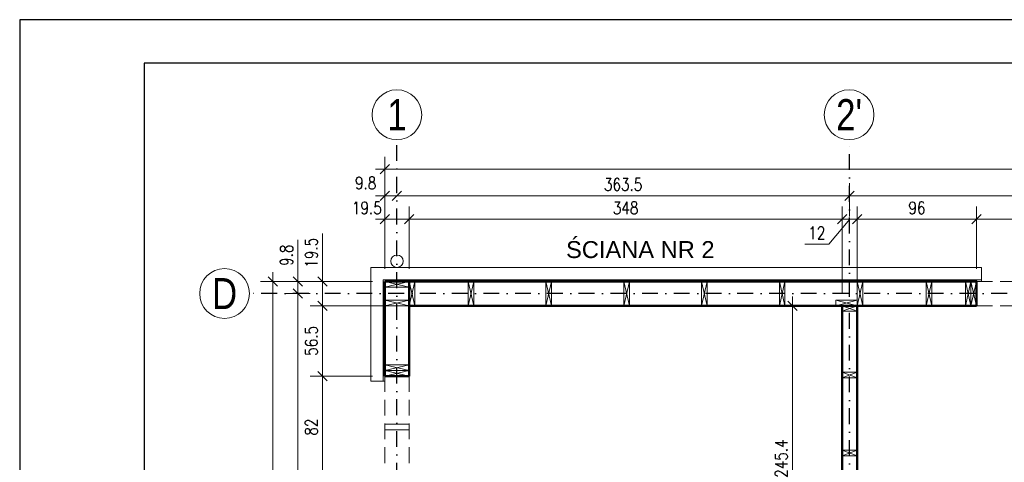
# Model space of a CAD drawing. Header units: inches. Extents: x 58893 to 70341, y -37691 to -31625.
# Tile 7 of 34: x 60195 to 60986, y -34133 to -33778. Entities that reach past the tile are written whole.
import ezdxf

# ---------------------------------------------------------------- set-up
doc = ezdxf.new("R2010")
doc.units = ezdxf.units.IN
doc.header["$MEASUREMENT"] = 0
doc.linetypes.add('DASHDOT', pattern=[25.4, 12.7, -6.35, 0, -6.35])
doc.linetypes.add('DASHED', pattern=[19.05, 12.7, -6.35])
doc.layers.add('_tabelka', color=4, linetype='Continuous')
for name, color, linetype, lineweight in [('Drewno', 2, 'Continuous', 20), ('Obrys', 4, 'Continuous', 20), ('Opisy', 4, 'Continuous', 20), ('Osie', 6, 'DASHDOT', 15), ('WYMIARY', 6, 'Continuous', 15), ('Ściany nośne', 5, 'Continuous', 50), ('Ściany ocieplenie', 9, 'Continuous', 9)]:
    doc.layers.add(name, color=color, linetype=linetype, lineweight=lineweight)
doc.styles.add('1. Simplex', font='simplex.shx', dxfattribs={"width": 0.8})
doc.styles.add('Arial', font='arial.ttf')
doc.dimstyles.new('1_50', dxfattribs={"dimscale": 50, "dimtxt": 0.2, "dimasz": 0.15, "dimexe": 0.2, "dimexo": 0.2, "dimgap": 0.08, "dimtad": 1, "dimdec": 1, "dimzin": 9, "dimdsep": 46, "dimtxsty": '1. Simplex', "dimblk": 'OBLIQUE', "dimcen": 0.15, "dimdle": 0.15, "dimclrd": 256, "dimclre": 256, "dimclrt": 4, "dimadec": 1, "dimazin": 0, "dimtfac": 1, "dimtdec": 0, "dimtmove": 1, "dimatfit": 3, "dimfxl": 1, "dimlwd": -1, "dimlwe": -1, "dimarcsym": 0})

# ---------------------------------------------------------------- blocks, each defined once
blk = doc.blocks.new('_Oblique')
at = {"color": 0, "linetype": 'ByBlock', "lineweight": -2}
blk.add_line((-0.5, -0.5), (0.5, 0.5), dxfattribs=at)
blk = doc.blocks.new('*D47')
at = {"layer": 'Defpoints', "color": 0, "transparency": 16777216}
for p in [(60507.86, -33938.01), (60488.36, -33988.01), (60507.86, -33988.01)]:
    blk.add_point(p, dxfattribs=at)
at = {"layer": 'WYMIARY', "transparency": 16777216}
for p, q in [((60488.36, -33978.01), (60488.36, -33928.01)), ((60507.86, -33978.01), (60507.86, -33928.01)), ((60480.86, -33938.01), (60515.36, -33938.01))]:
    blk.add_line(p, q, dxfattribs=at)
at = {"layer": 'WYMIARY', "transparency": 16777216, "xscale": 7.5, "yscale": 7.5, "zscale": 7.5, "rotation": 180}
blk.add_blockref('_Oblique', (60488.36, -33938.01), dxfattribs=at)
at = {"layer": 'WYMIARY', "transparency": 16777216, "xscale": 7.5, "yscale": 7.5, "zscale": 7.5}
blk.add_blockref('_Oblique', (60507.86, -33938.01), dxfattribs=at)
at = {"layer": 'WYMIARY', "color": 4, "transparency": 16777216, "insert": (60473.91, -33929.01), "char_height": 10, "attachment_point": 5, "style": '1. Simplex'}
blk.add_mtext('19.5', dxfattribs=at)
blk = doc.blocks.new('*D48')
at = {"layer": 'Defpoints', "color": 0, "transparency": 16777216}
for p in [(60855.86, -33938.01), (60507.86, -33988.01), (60855.86, -34007.51)]:
    blk.add_point(p, dxfattribs=at)
at = {"layer": 'WYMIARY', "transparency": 16777216}
for p, q in [((60507.86, -33978.01), (60507.86, -33928.01)), ((60855.86, -33997.51), (60855.86, -33928.01)), ((60500.36, -33938.01), (60863.36, -33938.01))]:
    blk.add_line(p, q, dxfattribs=at)
at = {"layer": 'WYMIARY', "transparency": 16777216, "xscale": 7.5, "yscale": 7.5, "zscale": 7.5, "rotation": 180}
blk.add_blockref('_Oblique', (60507.86, -33938.01), dxfattribs=at)
at = {"layer": 'WYMIARY', "transparency": 16777216, "xscale": 7.5, "yscale": 7.5, "zscale": 7.5}
blk.add_blockref('_Oblique', (60855.86, -33938.01), dxfattribs=at)
at = {"layer": 'WYMIARY', "color": 4, "transparency": 16777216, "insert": (60681.86, -33929.01), "char_height": 10, "attachment_point": 5, "style": '1. Simplex'}
blk.add_mtext('348', dxfattribs=at)
blk = doc.blocks.new('*D49')
at = {"layer": 'Defpoints', "color": 0, "transparency": 16777216}
for p in [(60488.36, -33898.01), (60488.36, -33988.01), (61665.96, -33988.01)]:
    blk.add_point(p, dxfattribs=at)
at = {"layer": 'WYMIARY', "transparency": 16777216}
for p, q in [((60488.36, -33978.01), (60488.36, -33888.01)), ((61665.96, -33978.01), (61665.96, -33888.01)), ((61673.46, -33898.01), (60480.86, -33898.01))]:
    blk.add_line(p, q, dxfattribs=at)
at = {"layer": 'WYMIARY', "transparency": 16777216, "xscale": 7.5, "yscale": 7.5, "zscale": 7.5, "rotation": 180}
blk.add_blockref('_Oblique', (60488.36, -33898.01), dxfattribs=at)
at = {"layer": 'WYMIARY', "transparency": 16777216, "xscale": 7.5, "yscale": 7.5, "zscale": 7.5}
blk.add_blockref('_Oblique', (61665.96, -33898.01), dxfattribs=at)
at = {"layer": 'WYMIARY', "color": 4, "transparency": 16777216, "insert": (61077.16, -33889.01), "char_height": 10, "attachment_point": 5, "style": '1. Simplex'}
blk.add_mtext('1177.6', dxfattribs=at)
blk = doc.blocks.new('*D50')
at = {"layer": 'Defpoints', "color": 0, "transparency": 16777216}
for p in [(60498.11, -33919.2), (60498.11, -33919.2), (60488.36, -33988.01)]:
    blk.add_point(p, dxfattribs=at)
at = {"layer": 'WYMIARY', "transparency": 16777216}
for p, q in [((60488.36, -33978.01), (60488.36, -33909.2)), ((60498.11, -33909.2), (60498.11, -33909.2)), ((60480.86, -33919.2), (60505.61, -33919.2))]:
    blk.add_line(p, q, dxfattribs=at)
at = {"layer": 'WYMIARY', "transparency": 16777216, "xscale": 7.5, "yscale": 7.5, "zscale": 7.5, "rotation": 180}
blk.add_blockref('_Oblique', (60488.36, -33919.2), dxfattribs=at)
at = {"layer": 'WYMIARY', "transparency": 16777216, "xscale": 7.5, "yscale": 7.5, "zscale": 7.5}
blk.add_blockref('_Oblique', (60498.11, -33919.2), dxfattribs=at)
at = {"layer": 'WYMIARY', "color": 4, "transparency": 16777216, "insert": (60472.96, -33909.01), "char_height": 10, "attachment_point": 5, "style": '1. Simplex'}
blk.add_mtext('9.8', dxfattribs=at)
blk = doc.blocks.new('*D51')
at = {"layer": 'Defpoints', "color": 0, "transparency": 16777216}
for p in [(60861.61, -33919.2), (60498.11, -33927.16), (60861.61, -33927.16)]:
    blk.add_point(p, dxfattribs=at)
at = {"layer": 'WYMIARY', "transparency": 16777216}
for p, q in [((60498.11, -33917.16), (60498.11, -33909.2)), ((60861.61, -33917.16), (60861.61, -33909.2)), ((60490.61, -33919.2), (60869.11, -33919.2))]:
    blk.add_line(p, q, dxfattribs=at)
at = {"layer": 'WYMIARY', "transparency": 16777216, "xscale": 7.5, "yscale": 7.5, "zscale": 7.5, "rotation": 180}
blk.add_blockref('_Oblique', (60498.11, -33919.2), dxfattribs=at)
at = {"layer": 'WYMIARY', "transparency": 16777216, "xscale": 7.5, "yscale": 7.5, "zscale": 7.5}
blk.add_blockref('_Oblique', (60861.61, -33919.2), dxfattribs=at)
at = {"layer": 'WYMIARY', "color": 4, "transparency": 16777216, "insert": (60679.86, -33910.2), "char_height": 10, "attachment_point": 5, "style": '1. Simplex'}
blk.add_mtext('363.5', dxfattribs=at)
blk = doc.blocks.new('*D52')
at = {"layer": 'Defpoints', "color": 0, "transparency": 16777216}
for p in [(60867.86, -33938.01), (60855.86, -34007.51), (60867.86, -34007.51)]:
    blk.add_point(p, dxfattribs=at)
at = {"layer": 'WYMIARY', "transparency": 16777216}
for p, q in [((60855.86, -33997.51), (60855.86, -33928.01)), ((60867.86, -33997.51), (60867.86, -33928.01)), ((60845.16, -33958.01), (60861.86, -33938.01)), ((60848.36, -33938.01), (60875.36, -33938.01)), ((60825.74, -33958.01), (60845.16, -33958.01))]:
    blk.add_line(p, q, dxfattribs=at)
at = {"layer": 'WYMIARY', "transparency": 16777216, "xscale": 7.5, "yscale": 7.5, "zscale": 7.5, "rotation": 180}
blk.add_blockref('_Oblique', (60855.86, -33938.01), dxfattribs=at)
at = {"layer": 'WYMIARY', "transparency": 16777216, "xscale": 7.5, "yscale": 7.5, "zscale": 7.5}
blk.add_blockref('_Oblique', (60867.86, -33938.01), dxfattribs=at)
at = {"layer": 'WYMIARY', "color": 4, "transparency": 16777216, "insert": (60835.45, -33949.01), "char_height": 10, "attachment_point": 5, "style": '1. Simplex'}
blk.add_mtext('12', dxfattribs=at)
blk = doc.blocks.new('*D53')
at = {"layer": 'Defpoints', "color": 0, "transparency": 16777216}
for p in [(60963.81, -33938.01), (60963.81, -33988.01), (60867.86, -34007.51)]:
    blk.add_point(p, dxfattribs=at)
at = {"layer": 'WYMIARY', "transparency": 16777216}
for p, q in [((60867.86, -33997.51), (60867.86, -33928.01)), ((60963.81, -33978.01), (60963.81, -33928.01)), ((60860.36, -33938.01), (60971.31, -33938.01))]:
    blk.add_line(p, q, dxfattribs=at)
at = {"layer": 'WYMIARY', "transparency": 16777216, "xscale": 7.5, "yscale": 7.5, "zscale": 7.5, "rotation": 180}
blk.add_blockref('_Oblique', (60867.86, -33938.01), dxfattribs=at)
at = {"layer": 'WYMIARY', "transparency": 16777216, "xscale": 7.5, "yscale": 7.5, "zscale": 7.5}
blk.add_blockref('_Oblique', (60963.81, -33938.01), dxfattribs=at)
at = {"layer": 'WYMIARY', "color": 4, "transparency": 16777216, "insert": (60915.84, -33929.01), "char_height": 10, "attachment_point": 5, "style": '1. Simplex'}
blk.add_mtext('96', dxfattribs=at)
blk = doc.blocks.new('*D54')
at = {"layer": 'Defpoints', "color": 0, "transparency": 16777216}
for p in [(61045.81, -33938.01), (60963.81, -33988.01), (61045.81, -33988.01)]:
    blk.add_point(p, dxfattribs=at)
at = {"layer": 'WYMIARY', "transparency": 16777216}
for p, q in [((60963.81, -33978.01), (60963.81, -33928.01)), ((61045.81, -33978.01), (61045.81, -33928.01)), ((60956.31, -33938.01), (61053.31, -33938.01))]:
    blk.add_line(p, q, dxfattribs=at)
at = {"layer": 'WYMIARY', "transparency": 16777216, "xscale": 7.5, "yscale": 7.5, "zscale": 7.5, "rotation": 180}
blk.add_blockref('_Oblique', (60963.81, -33938.01), dxfattribs=at)
at = {"layer": 'WYMIARY', "transparency": 16777216, "xscale": 7.5, "yscale": 7.5, "zscale": 7.5}
blk.add_blockref('_Oblique', (61045.81, -33938.01), dxfattribs=at)
at = {"layer": 'WYMIARY', "color": 4, "transparency": 16777216, "insert": (61004.81, -33929.01), "char_height": 10, "attachment_point": 5, "style": '1. Simplex'}
blk.add_mtext('82', dxfattribs=at)
blk = doc.blocks.new('*D62')
at = {"layer": 'Defpoints', "color": 0, "transparency": 16777216}
for p in [(61292.71, -33919.2), (60861.61, -33946), (61292.71, -33946)]:
    blk.add_point(p, dxfattribs=at)
at = {"layer": 'WYMIARY', "transparency": 16777216}
for p, q in [((60861.61, -33936), (60861.61, -33909.2)), ((61292.71, -33936), (61292.71, -33909.2)), ((60854.11, -33919.2), (61300.21, -33919.2))]:
    blk.add_line(p, q, dxfattribs=at)
at = {"layer": 'WYMIARY', "transparency": 16777216, "xscale": 7.5, "yscale": 7.5, "zscale": 7.5, "rotation": 180}
blk.add_blockref('_Oblique', (60861.61, -33919.2), dxfattribs=at)
at = {"layer": 'WYMIARY', "transparency": 16777216, "xscale": 7.5, "yscale": 7.5, "zscale": 7.5}
blk.add_blockref('_Oblique', (61292.71, -33919.2), dxfattribs=at)
at = {"layer": 'WYMIARY', "color": 4, "transparency": 16777216, "insert": (61077.16, -33910.2), "char_height": 10, "attachment_point": 5, "style": '1. Simplex'}
blk.add_mtext('431.1', dxfattribs=at)
blk = doc.blocks.new('*D65')
at = {"layer": 'Defpoints', "color": 0, "transparency": 16777216}
for p in [(60438.36, -33988.01), (60488.36, -33988.01), (60507.86, -34007.51)]:
    blk.add_point(p, dxfattribs=at)
at = {"layer": 'WYMIARY', "transparency": 16777216}
for p, q in [((60438.36, -33988.01), (60438.36, -33949.58)), ((60438.36, -34015.01), (60438.36, -33980.51)), ((60478.36, -33988.01), (60428.36, -33988.01)), ((60497.86, -34007.51), (60428.36, -34007.51))]:
    blk.add_line(p, q, dxfattribs=at)
at = {"layer": 'WYMIARY', "transparency": 16777216, "xscale": 7.5, "yscale": 7.5, "zscale": 7.5}
for p, rotation in [((60438.36, -33988.01), 90), ((60438.36, -34007.51), 270)]:
    blk.add_blockref('_Oblique', p, dxfattribs=dict(at, rotation=rotation))
at = {"layer": 'WYMIARY', "color": 4, "transparency": 16777216, "insert": (60429.36, -33965.01), "char_height": 10, "attachment_point": 5, "rotation": 90, "style": '1. Simplex'}
blk.add_mtext('19.5', dxfattribs=at)
blk = doc.blocks.new('*D66')
at = {"layer": 'Defpoints', "color": 0, "transparency": 16777216}
for p in [(60488.36, -33988.01), (60418.36, -33997.76), (60438.36, -33997.76)]:
    blk.add_point(p, dxfattribs=at)
at = {"layer": 'WYMIARY', "transparency": 16777216}
for p, q in [((60418.36, -33988.01), (60418.36, -33954.63)), ((60418.36, -33980.51), (60418.36, -34005.26)), ((60478.36, -33988.01), (60408.36, -33988.01)), ((60428.36, -33997.76), (60408.36, -33997.76))]:
    blk.add_line(p, q, dxfattribs=at)
at = {"layer": 'WYMIARY', "transparency": 16777216, "xscale": 7.5, "yscale": 7.5, "zscale": 7.5}
for p, rotation in [((60418.36, -33988.01), 90), ((60418.36, -33997.76), 270)]:
    blk.add_blockref('_Oblique', p, dxfattribs=dict(at, rotation=rotation))
at = {"layer": 'WYMIARY', "color": 4, "transparency": 16777216, "insert": (60409.36, -33967.01), "char_height": 10, "attachment_point": 5, "rotation": 90, "style": '1. Simplex'}
blk.add_mtext('9.8', dxfattribs=at)
blk = doc.blocks.new('*D67')
at = {"layer": 'Defpoints', "color": 0, "transparency": 16777216}
for p in [(60428.61, -33997.76), (60418.36, -34520.26), (60451.76, -34520.26)]:
    blk.add_point(p, dxfattribs=at)
at = {"layer": 'WYMIARY', "transparency": 16777216}
for p, q in [((60418.36, -33990.26), (60418.36, -34527.76)), ((60418.61, -33997.76), (60408.36, -33997.76)), ((60441.76, -34520.26), (60408.36, -34520.26))]:
    blk.add_line(p, q, dxfattribs=at)
at = {"layer": 'WYMIARY', "transparency": 16777216, "xscale": 7.5, "yscale": 7.5, "zscale": 7.5}
for p, rotation in [((60418.36, -33997.76), 90), ((60418.36, -34520.26), 270)]:
    blk.add_blockref('_Oblique', p, dxfattribs=dict(at, rotation=rotation))
at = {"layer": 'WYMIARY', "color": 4, "transparency": 16777216, "insert": (60409.36, -34259.01), "char_height": 10, "attachment_point": 5, "rotation": 90, "style": '1. Simplex'}
blk.add_mtext('522.5', dxfattribs=at)
blk = doc.blocks.new('*D69')
at = {"layer": 'Defpoints', "color": 0, "transparency": 16777216}
for p in [(60398.36, -33988.01), (60488.36, -33988.01), (60488.36, -34650.01)]:
    blk.add_point(p, dxfattribs=at)
at = {"layer": 'WYMIARY', "transparency": 16777216}
for p, q in [((60398.36, -34657.51), (60398.36, -33980.51)), ((60478.36, -33988.01), (60388.36, -33988.01)), ((60478.36, -34650.01), (60388.36, -34650.01))]:
    blk.add_line(p, q, dxfattribs=at)
at = {"layer": 'WYMIARY', "transparency": 16777216, "xscale": 7.5, "yscale": 7.5, "zscale": 7.5}
for p, rotation in [((60398.36, -33988.01), 90), ((60398.36, -34650.01), 270)]:
    blk.add_blockref('_Oblique', p, dxfattribs=dict(at, rotation=rotation))
at = {"layer": 'WYMIARY', "color": 4, "transparency": 16777216, "insert": (60389.36, -34319.01), "char_height": 10, "attachment_point": 5, "rotation": 90, "style": '1. Simplex'}
blk.add_mtext('662', dxfattribs=at)
blk = doc.blocks.new('*D74')
at = {"layer": 'Defpoints', "color": 0, "transparency": 16777216}
for p in [(60438.36, -34063.96), (60488.36, -34063.96), (60488.36, -34145.96)]:
    blk.add_point(p, dxfattribs=at)
at = {"layer": 'WYMIARY', "transparency": 16777216}
for p, q in [((60438.36, -34153.46), (60438.36, -34056.46)), ((60478.36, -34063.96), (60428.36, -34063.96)), ((60478.36, -34145.96), (60428.36, -34145.96))]:
    blk.add_line(p, q, dxfattribs=at)
at = {"layer": 'WYMIARY', "transparency": 16777216, "xscale": 7.5, "yscale": 7.5, "zscale": 7.5}
for p, rotation in [((60438.36, -34063.96), 90), ((60438.36, -34145.96), 270)]:
    blk.add_blockref('_Oblique', p, dxfattribs=dict(at, rotation=rotation))
at = {"layer": 'WYMIARY', "color": 4, "transparency": 16777216, "insert": (60429.36, -34104.96), "char_height": 10, "attachment_point": 5, "rotation": 90, "style": '1. Simplex'}
blk.add_mtext('82', dxfattribs=at)
blk = doc.blocks.new('*D75')
at = {"layer": 'Defpoints', "color": 0, "transparency": 16777216}
for p in [(60438.36, -34007.51), (60507.86, -34007.51), (60488.36, -34063.96)]:
    blk.add_point(p, dxfattribs=at)
at = {"layer": 'WYMIARY', "transparency": 16777216}
for p, q in [((60438.36, -34071.46), (60438.36, -34000.01)), ((60497.86, -34007.51), (60428.36, -34007.51)), ((60478.36, -34063.96), (60428.36, -34063.96))]:
    blk.add_line(p, q, dxfattribs=at)
at = {"layer": 'WYMIARY', "transparency": 16777216, "xscale": 7.5, "yscale": 7.5, "zscale": 7.5}
for p, rotation in [((60438.36, -34007.51), 90), ((60438.36, -34063.96), 270)]:
    blk.add_blockref('_Oblique', p, dxfattribs=dict(at, rotation=rotation))
at = {"layer": 'WYMIARY', "color": 4, "transparency": 16777216, "insert": (60429.36, -34035.74), "char_height": 10, "attachment_point": 5, "rotation": 90, "style": '1. Simplex'}
blk.add_mtext('56.5', dxfattribs=at)
blk = doc.blocks.new('*D100')
at = {"layer": 'Defpoints', "color": 0, "transparency": 16777216}
for p in [(60815.86, -34007.51), (60855.86, -34007.51), (60867.86, -34252.91)]:
    blk.add_point(p, dxfattribs=at)
at = {"layer": 'WYMIARY', "transparency": 16777216}
for p, q in [((60815.86, -34260.41), (60815.86, -34000.01)), ((60845.86, -34007.51), (60805.86, -34007.51)), ((60857.86, -34252.91), (60805.86, -34252.91))]:
    blk.add_line(p, q, dxfattribs=at)
at = {"layer": 'WYMIARY', "transparency": 16777216, "xscale": 7.5, "yscale": 7.5, "zscale": 7.5}
for p, rotation in [((60815.86, -34007.51), 90), ((60815.86, -34252.91), 270)]:
    blk.add_blockref('_Oblique', p, dxfattribs=dict(at, rotation=rotation))
at = {"layer": 'WYMIARY', "color": 4, "transparency": 16777216, "insert": (60806.86, -34130.21), "char_height": 10, "attachment_point": 5, "rotation": 90, "style": '1. Simplex'}
blk.add_mtext('245.4', dxfattribs=at)

msp = doc.modelspace()

# ---------------------------------------------------------------- linework, layer by layer
at = {"layer": '_tabelka', "linetype": 'Continuous', "ltscale": 10}
for points in [[(60195.021, -35262.954), (62295.021, -35262.954), (62295.021, -33777.954), (60195.021, -33777.954)], [(60295.021, -35227.954), (62260.021, -35227.954), (62260.021, -33812.954), (60295.021, -33812.954)]]:
    msp.add_lwpolyline(points, close=True, dxfattribs=at)
at = {"layer": 'Drewno'}
for p, q in [((60488.364, -33992.512), (60507.864, -33988.012)), ((60488.364, -33988.012), (60507.864, -33992.512)), ((60507.864, -33988.012), (60512.364, -34007.512)), ((60512.364, -33988.012), (60507.864, -34007.512)), ((60555.364, -33988.012), (60559.864, -34007.512)), ((60559.864, -33988.012), (60555.364, -34007.512)), ((60617.864, -33988.012), (60622.364, -34007.512)), ((60622.364, -33988.012), (60617.864, -34007.512)), ((60680.364, -33988.012), (60684.864, -34007.512)), ((60684.864, -33988.012), (60680.364, -34007.512)), ((60742.864, -33988.012), (60747.364, -34007.512)), ((60747.364, -33988.012), (60742.864, -34007.512)), ((60805.364, -33988.012), (60809.864, -34007.512)), ((60809.864, -33988.012), (60805.364, -34007.512)), ((60867.864, -33988.012), (60872.364, -34007.512)), ((60872.364, -33988.012), (60867.864, -34007.512)), ((60923.364, -33988.012), (60927.864, -34007.512)), ((60927.864, -33988.012), (60923.364, -34007.512)), ((60954.814, -33988.012), (60959.314, -34007.512)), ((60959.314, -33988.012), (60954.814, -34007.512)), ((60959.314, -33988.012), (60963.814, -34007.512)), ((60963.814, -33988.012), (60959.314, -34007.512)), ((60488.364, -34003.012), (60507.864, -34007.512)), ((60488.364, -34007.512), (60507.864, -34003.012)), ((60867.864, -34007.512), (60850.864, -34003.012)), ((60867.864, -34003.012), (60850.864, -34007.512)), ((60867.864, -34012.012), (60855.864, -34007.512)), ((60867.864, -34007.512), (60855.864, -34012.012)), ((60488.364, -34059.462), (60507.864, -34054.962)), ((60488.364, -34054.962), (60507.864, -34059.462)), ((60488.364, -34063.962), (60507.864, -34059.462)), ((60488.364, -34059.462), (60507.864, -34063.962)), ((60867.864, -34065.412), (60855.864, -34060.912)), ((60867.864, -34060.912), (60855.864, -34065.412)), ((60867.864, -34127.912), (60855.864, -34123.412)), ((60867.864, -34123.412), (60855.864, -34127.912))]:
    msp.add_line(p, q, dxfattribs=at)
for points in [[(60488.364, -33988.012), (60507.864, -33988.012), (60507.864, -33992.512), (60488.364, -33992.512)], [(60512.364, -33988.012), (60512.364, -34007.512), (60507.864, -34007.512), (60507.864, -33988.012)], [(60559.864, -33988.012), (60559.864, -34007.512), (60555.364, -34007.512), (60555.364, -33988.012)], [(60622.364, -33988.012), (60622.364, -34007.512), (60617.864, -34007.512), (60617.864, -33988.012)], [(60684.864, -33988.012), (60684.864, -34007.512), (60680.364, -34007.512), (60680.364, -33988.012)], [(60747.364, -33988.012), (60747.364, -34007.512), (60742.864, -34007.512), (60742.864, -33988.012)], [(60809.864, -33988.012), (60809.864, -34007.512), (60805.364, -34007.512), (60805.364, -33988.012)], [(60872.364, -33988.012), (60872.364, -34007.512), (60867.864, -34007.512), (60867.864, -33988.012)], [(60927.864, -33988.012), (60927.864, -34007.512), (60923.364, -34007.512), (60923.364, -33988.012)], [(60959.314, -33988.012), (60959.314, -34007.512), (60954.814, -34007.512), (60954.814, -33988.012)], [(60963.814, -33988.012), (60963.814, -34007.512), (60959.314, -34007.512), (60959.314, -33988.012)], [(60488.364, -34007.512), (60507.864, -34007.512), (60507.864, -34003.012), (60488.364, -34003.012)], [(60867.864, -34003.012), (60850.864, -34003.012), (60850.864, -34007.512), (60867.864, -34007.512)], [(60867.864, -34007.512), (60855.864, -34007.512), (60855.864, -34012.012), (60867.864, -34012.012)], [(60488.364, -34054.962), (60507.864, -34054.962), (60507.864, -34059.462), (60488.364, -34059.462)], [(60488.364, -34059.462), (60507.864, -34059.462), (60507.864, -34063.962), (60488.364, -34063.962)], [(60867.864, -34060.912), (60855.864, -34060.912), (60855.864, -34065.412), (60867.864, -34065.412)], [(60867.864, -34123.412), (60855.864, -34123.412), (60855.864, -34127.912), (60867.864, -34127.912)]]:
    msp.add_lwpolyline(points, close=True, dxfattribs=at)
at = {"layer": 'Drewno', "color": 9}
msp.add_lwpolyline([(60488.364, -34102.712), (60507.864, -34102.712), (60507.864, -34107.212), (60488.364, -34107.212)], close=True, dxfattribs=at)
at = {"layer": 'Obrys', "linetype": 'DASHED', "lineweight": 5}
for p, q in [((60963.814, -33988.012), (61045.814, -33988.012)), ((60963.814, -34007.512), (61045.814, -34007.512)), ((60488.364, -34063.962), (60488.364, -34145.962)), ((60507.864, -34063.962), (60507.864, -34145.962))]:
    msp.add_line(p, q, dxfattribs=at)
at = {"layer": 'Osie', "lineweight": -3}
for p, q in [((60498.114, -34783.815), (60498.114, -33874.208)), ((60861.614, -34510.512), (60861.614, -33874.208)), ((61778.786, -33997.762), (60379.649, -33997.762))]:
    msp.add_line(p, q, dxfattribs=at)
at = {"layer": 'Osie', "color": 4, "linetype": 'Continuous', "ltscale": 35}
for centre in [(60498.114, -33854.21), (60861.393, -33854.21), (60359.649, -33997.767)]:
    msp.add_circle(centre, 20, dxfattribs=at)
at = {"layer": 'Ściany nośne', "color": 4, "ltscale": 35}
for p, q in [((60488.364, -33988.012), (60963.814, -33988.012)), ((60488.364, -34063.962), (60488.364, -33988.012)), ((60507.864, -34063.962), (60507.864, -33988.012)), ((60507.864, -34007.512), (60963.814, -34007.512)), ((60855.864, -34296.362), (60855.864, -34007.512)), ((60867.864, -34296.362), (60867.864, -34007.512))]:
    msp.add_line(p, q, dxfattribs=at)
for points in [[(60963.814, -34007.512), (60963.814, -33988.01), (60963.814, -33988.012)], [(60488.364, -34063.962), (60507.864, -34063.962)]]:
    msp.add_lwpolyline(points, dxfattribs=at)
at = {"layer": 'Ściany ocieplenie', "ltscale": 35}
for p, q in [((60477.164, -33976.812), (60967.814, -33976.812)), ((60477.164, -34067.962), (60477.164, -33976.812)), ((60487.164, -33986.812), (60967.814, -33986.812)), ((60487.164, -34067.962), (60487.164, -33986.812))]:
    msp.add_line(p, q, dxfattribs=at)
for points in [[(60963.814, -33988.012), (60967.814, -33988.01), (60967.814, -33976.812)], [(60477.164, -34067.962), (60488.364, -34067.962), (60488.364, -34063.962)]]:
    msp.add_lwpolyline(points, dxfattribs=at)
msp.add_circle((60498.114, -33971.812), 5, dxfattribs=at)

# ---------------------------------------------------------------- texts
at = {"layer": 'Opisy', "color": 7, "lineweight": 0, "insert": (60693.629, -33962.551), "char_height": 13.6, "width": 172.96324, "attachment_point": 5, "style": 'Arial'}
msp.add_mtext('ŚCIANA NR 2', dxfattribs=at)
at = {"layer": 'Osie', "color": 7, "linetype": 'Continuous', "ltscale": 35, "char_height": 25, "width": 63.5564, "attachment_point": 5, "style": 'Arial'}
for s, insert in [('\\W0.8;1', (60498.114, -33854.21)), ("\\W0.8;2'", (60861.393, -33854.21)), ('\\W0.8;D', (60359.649, -33997.767))]:
    msp.add_mtext(s, dxfattribs=dict(at, insert=insert))

# ---------------------------------------------------------------- dimensions: what is measured, and where the dimension line sits
at = {"layer": 'WYMIARY'}
dim = msp.add_linear_dim(base=(60488.364, -33898.012), p1=(61665.964, -33988.012), p2=(60488.364, -33988.012), dimstyle='1_50', override={"dimfxl": 10, "dimfxlon": 1}, dxfattribs=at)
dim.commit()
dim.dimension.update_dxf_attribs({"geometry": '*D49', "text_midpoint": (61077.164, -33889.012)})
for base, p1, p2, picture, middle in [((60498.113851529, -33919.202649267), (60488.363851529, -33988.012085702), (60498.113851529, -33919.202649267), '*D50', (60472.963851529, -33918.012085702)), ((60507.864, -33938.012), (60488.364, -33988.012), (60507.864, -33988.012), '*D47', (60473.914, -33938.012)), ((60867.864, -33938.012), (60855.864, -34007.512), (60867.864, -34007.512), '*D52', (60841.164, -33958.012))]:
    dim = msp.add_linear_dim(base=base, p1=p1, p2=p2, dimstyle='1_50', dxfattribs=at)
    dim.commit()
    dim.dimension.update_dxf_attribs({"geometry": picture, "text_midpoint": middle, "dimtype": 160})
for base, p1, p2, picture, middle in [((60861.614, -33919.203), (60498.114, -33927.165), (60861.614, -33927.165), '*D51', (60679.864, -33910.203)), ((61292.714, -33919.203), (60861.614, -33946), (61292.714, -33946), '*D62', (61077.164, -33910.203)), ((60855.864, -33938.012), (60507.864, -33988.012), (60855.864, -34007.512), '*D48', (60681.864, -33929.012)), ((60963.813851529, -33938.012085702), (60867.863851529, -34007.512085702), (60963.813851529, -33988.012085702), '*D53', (60915.838851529, -33929.012085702)), ((61045.814, -33938.012), (60963.814, -33988.012), (61045.814, -33988.012), '*D54', (61004.814, -33929.012))]:
    dim = msp.add_linear_dim(base=base, p1=p1, p2=p2, dimstyle='1_50', dxfattribs=at)
    dim.commit()
    dim.dimension.update_dxf_attribs({"geometry": picture, "text_midpoint": middle})
for base, p1, p2, picture, middle in [((60438.364, -33988.012), (60507.864, -34007.512), (60488.364, -33988.012), '*D65', (60438.364, -33965.012)), ((60418.363851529, -33997.762085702), (60488.363851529, -33988.012085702), (60438.363851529, -33997.762085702), '*D66', (60418.363851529, -33967.012085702))]:
    dim = msp.add_linear_dim(base=base, p1=p1, p2=p2, angle=90, dimstyle='1_50', dxfattribs=at)
    dim.commit()
    dim.dimension.update_dxf_attribs({"geometry": picture, "text_midpoint": middle, "dimtype": 160})
for base, p1, p2, picture, middle in [((60398.364, -33988.012), (60488.364, -34650.012), (60488.364, -33988.012), '*D69', (60389.364, -34319.012)), ((60418.364, -34520.262), (60428.614, -33997.762), (60451.764, -34520.262), '*D67', (60409.364, -34259.012)), ((60438.363851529, -34007.512085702), (60488.363851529, -34063.962085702), (60507.863851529, -34007.512085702), '*D75', (60429.363851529, -34035.737085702)), ((60815.864, -34007.512), (60867.864, -34252.912), (60855.864, -34007.512), '*D100', (60806.864, -34130.212)), ((60438.364, -34063.962), (60488.364, -34145.962), (60488.364, -34063.962), '*D74', (60429.364, -34104.962))]:
    dim = msp.add_linear_dim(base=base, p1=p1, p2=p2, angle=90, dimstyle='1_50', dxfattribs=at)
    dim.commit()
    dim.dimension.update_dxf_attribs({"geometry": picture, "text_midpoint": middle})

doc.saveas('drawing.dxf')
